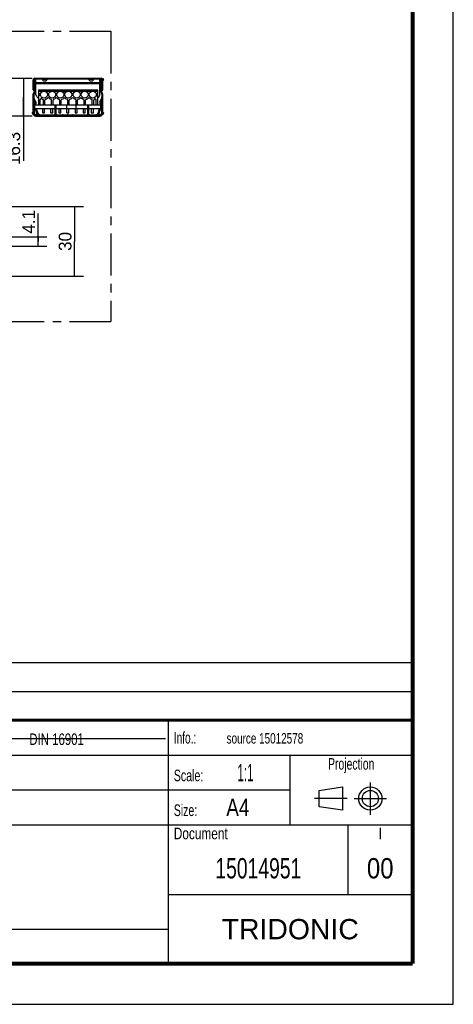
# Model space of a CAD drawing. Header units: millimetres. Extents: x 0 to 210, y 0 to 297.
# Tile 6 of 18: x 135 to 210, y 0 to 170. Entities that reach past the tile are written whole.
import ezdxf
from ezdxf.enums import TextEntityAlignment as Align

# ---------------------------------------------------------------- set-up
doc = ezdxf.new("R2010")
doc.units = ezdxf.units.MM
doc.header["$LTSCALE"] = 19.36
doc.linetypes.add('CENTER', pattern=[0.6, 0.375, -0.075, 0.075, -0.075])
doc.layers.get('0').update_dxf_attribs({"linetype": 'CONTINUOUS'})
for name, color, linetype in [('DEFAULT_1', 7, 'CENTER'), ('Z_DIM_2D', 7, 'CONTINUOUS'), ('Z_NOTICE', 7, 'CONTINUOUS')]:
    doc.layers.add(name, color=color, linetype=linetype)
doc.styles.get("Standard").update_dxf_attribs({"font": 'txt', "width": 0.7})
doc.styles.add('TEXTSTYLE_2', font='txt', dxfattribs={"width": 0.75})
doc.styles.add('TEXTSTYLE_3', font='tridonic-metric-print-light.otf')
doc.styles.add('TEXTSTYLE_5', font='arial.ttf')
doc.dimstyles.new('DIMSTYLE_2', dxfattribs={"dimtxt": 2.2, "dimasz": 3.5, "dimexe": 1.5, "dimexo": 0, "dimgap": 0.55, "dimtad": 1, "dimdec": 4, "dimlfac": 2.5, "dimdsep": 46, "dimtxsty": 'TEXTSTYLE_3', "dimblk": '_FILLED', "dimblk1": '_FILLED', "dimblk2": '_FILLED', "dimcen": 0.09, "dimclrt": 5, "dimadec": 4, "dimazin": 2, "dimtp": 0.1, "dimtm": 0.1, "dimtfac": 1, "dimtdec": 4, "dimtofl": 0, "dimtmove": 0, "dimatfit": 3, "dimldrblk": '_FILLED', "dimfxl": 1, "dimtolj": 1, "dimarcsym": 0})
doc.dimstyles.new('DIMSTYLE_3', dxfattribs={"dimtxt": 2.2, "dimasz": 3.5, "dimexe": 1.5, "dimexo": 0, "dimgap": 0.55, "dimtad": 1, "dimdec": 4, "dimlfac": 2.5, "dimdsep": 46, "dimtxsty": 'TEXTSTYLE_3', "dimblk": '_FILLED', "dimblk1": '_FILLED', "dimblk2": '_FILLED', "dimcen": 0.09, "dimclrt": 5, "dimadec": 4, "dimazin": 2, "dimtp": 0.2, "dimtm": 0.2, "dimtfac": 1, "dimtdec": 4, "dimtofl": 0, "dimtmove": 0, "dimatfit": 3, "dimldrblk": '_FILLED', "dimfxl": 1, "dimtolj": 1, "dimarcsym": 0})

# ---------------------------------------------------------------- blocks, each defined once
blk = doc.blocks.new('PROJEKTIONSMETHODE_BL0', base_point=(192.31, 35.47))
at = {"color": 2, "linetype": 'CONTINUOUS'}
for p, q in [((186.91, 36.87), (190.91, 37.47)), ((190.91, 37.47), (190.91, 33.47)), ((186.91, 34.07), (186.91, 36.87)), ((190.91, 33.47), (186.91, 34.07))]:
    blk.add_line(p, q, dxfattribs=at)
for radius in [2, 1.4]:
    blk.add_circle((195.71, 35.47), radius, dxfattribs=at)
at = {"layer": 'DEFAULT_1', "color": 2, "linetype": 'CENTER'}
for p, q in [((195.71, 38.27), (195.71, 32.67)), ((191.71, 35.47), (186.11, 35.47)), ((192.91, 35.47), (198.5, 35.47))]:
    blk.add_line(p, q, dxfattribs=at)
blk = doc.blocks.new('*D3')
at = {"layer": 'Z_DIM_2D', "color": 2, "linetype": 'CONTINUOUS'}
for p, q in [((138.48, 131.53), (138.48, 136.36)), ((132.48, 132.35), (139.98, 132.35)), ((138.48, 132.35), (138.48, 131.53)), ((138.48, 130.71), (138.48, 131.53)), ((132.48, 130.71), (139.98, 130.71))]:
    blk.add_line(p, q, dxfattribs=at)
at = {"layer": 'Z_DIM_2D', "color": 5, "linetype": 'CONTINUOUS', "style": 'TEXTSTYLE_3'}
blk.add_text('4.1', height=2.2, rotation=90, dxfattribs=at).set_placement((137.93, 132.87))
blk = doc.blocks.new('_FILLED')
at = {"color": 0, "linetype": 'BYBLOCK'}
blk.add_solid([(0, 0), (-1, 0.125), (-1, -0.125)], dxfattribs=at)
blk = doc.blocks.new('_NONE')
blk = doc.blocks.new('*D4')
at = {"layer": 'Z_DIM_2D', "color": 2, "linetype": 'CONTINUOUS'}
for p, q in [((133.05, 137.53), (146.27, 137.53)), ((144.77, 137.53), (144.77, 131.53)), ((144.77, 125.53), (144.77, 131.53)), ((133.05, 125.53), (146.27, 125.53))]:
    blk.add_line(p, q, dxfattribs=at)
at = {"layer": 'Z_DIM_2D', "color": 5, "linetype": 'CONTINUOUS', "style": 'TEXTSTYLE_3'}
blk.add_text('30', height=2.2, rotation=90, dxfattribs=at).set_placement((144.22, 131.53), align=Align.CENTER)
blk = doc.blocks.new('*D7')
at = {"layer": 'Z_DIM_2D', "color": 2, "linetype": 'CONTINUOUS'}
for p, q in [((120.29, 159.68), (137.43, 159.68)), ((135.93, 159.68), (135.93, 156.42)), ((135.93, 153.16), (135.93, 156.42)), ((135.93, 156.42), (135.93, 145.44)), ((133.05, 153.16), (137.43, 153.16))]:
    blk.add_line(p, q, dxfattribs=at)
at = {"layer": 'Z_DIM_2D', "color": 5, "linetype": 'CONTINUOUS', "style": 'TEXTSTYLE_3'}
blk.add_text('16.3', height=2.2, rotation=90, dxfattribs=at).set_placement((135.38, 150.42), align=Align.RIGHT)

msp = doc.modelspace()

# ---------------------------------------------------------------- linework, layer by layer
at = {"color": 2, "linetype": 'CONTINUOUS'}
for p, q in [((210, 0), (210, 297)), ((6.913619, 58.960154), (202.913619, 58.960154)), ((202.913619, 48.960154), (202.913619, 58.960154)), ((6.913619, 53.960154), (202.913619, 53.960154)), ((6.913546, 48.960131), (202.913546, 48.960131)), ((6.913619, 48.960154), (202.913619, 48.960154)), ((160.913546, 6.960131), (160.913546, 48.960131)), ((202.913546, 6.960131), (202.913546, 48.960131)), ((6.913546, 42.960131), (202.913546, 42.960131)), ((181.913546, 30.960131), (181.913546, 42.960131)), ((6.913546, 36.960131), (181.913546, 36.960131)), ((6.913546, 30.960131), (202.913546, 30.960131)), ((191.913546, 18.960131), (191.913546, 30.960131)), ((160.913546, 18.960131), (202.913546, 18.960131)), ((6.913546, 12.960131), (160.913546, 12.960131)), ((6.913546, 6.960131), (202.913546, 6.960131)), ((0, 0), (210, 0))]:
    msp.add_line(p, q, dxfattribs=at)
at = {"color": 9, "linetype": 'CONTINUOUS'}
for p, q in [((137.895667, 159.677702), (137.895667, 159.517702)), ((137.975667, 159.677702), (137.975667, 159.517702)), ((138.095667, 159.595692), (139.215667, 159.595692)), ((140.015667, 159.595692), (147.215667, 159.595692)), ((148.015667, 159.595692), (149.135667, 159.595692)), ((149.255667, 159.677702), (149.255667, 159.517702)), ((149.335667, 159.677702), (149.335667, 159.517702)), ((137.775667, 159.397702), (137.615667, 159.397702)), ((137.615667, 159.09025), (137.775667, 159.09025)), ((137.615667, 158.387996), (137.775667, 158.387996)), ((137.615667, 158.218291), (137.775667, 158.218291)), ((137.615667, 157.997702), (137.775667, 157.997702)), ((137.929667, 158.445933), (137.775667, 158.445933)), ((137.935667, 158.16309), (137.775667, 158.16309)), ((137.790589, 159.183974), (137.94998, 159.17003)), ((137.941903, 159.077702), (137.975667, 159.077702)), ((137.966785, 159.24023), (138.003956, 159.225454)), ((138.095667, 158.952844), (149.135667, 158.952844)), ((138.095667, 158.754854), (149.135667, 158.754854)), ((149.231667, 159.077702), (149.215667, 159.077702)), ((149.440746, 159.183974), (149.281355, 159.17003)), ((149.295667, 158.16309), (149.455667, 158.16309)), ((149.301668, 158.445933), (149.455667, 158.445933)), ((149.455667, 159.397702), (149.615667, 159.397702)), ((149.615667, 159.09025), (149.455667, 159.09025)), ((149.615667, 158.387996), (149.455667, 158.387996)), ((149.615667, 158.218291), (149.455667, 158.218291)), ((149.615667, 157.997702), (149.455667, 157.997702)), ((137.615667, 156.918879), (137.775667, 156.918879)), ((137.709393, 157.145153), (137.82253, 157.032016)), ((137.728805, 157.164565), (137.841942, 157.051428)), ((137.775667, 157.277702), (137.935667, 157.277702)), ((138.575711, 157.577702), (148.735711, 157.577702)), ((138.575711, 157.467407), (148.735711, 157.467407)), ((139.204973, 157.382555), (138.575712, 157.382555)), ((138.907276, 156.974859), (138.575726, 156.974859)), ((138.91906, 156.692016), (138.57573, 156.692016)), ((140.604973, 157.382555), (139.786452, 157.382555)), ((140.31906, 156.692016), (140.0724, 156.692016)), ((140.307276, 156.974859), (140.084177, 156.974859)), ((142.004973, 157.382555), (141.186452, 157.382555)), ((141.71906, 156.692016), (141.4724, 156.692016)), ((141.707276, 156.974859), (141.484177, 156.974859)), ((142.586452, 157.382555), (143.404973, 157.382555)), ((142.8724, 156.692016), (143.11906, 156.692016)), ((142.884177, 156.974859), (143.107276, 156.974859)), ((144.804973, 157.382555), (143.986452, 157.382555)), ((144.51906, 156.692016), (144.2724, 156.692016)), ((144.507276, 156.974859), (144.284177, 156.974859)), ((146.204973, 157.382555), (145.386452, 157.382555)), ((145.91906, 156.692016), (145.6724, 156.692016)), ((145.907276, 156.974859), (145.684177, 156.974859)), ((147.604973, 157.382555), (146.786452, 157.382555)), ((147.31906, 156.692016), (147.0724, 156.692016)), ((147.307276, 156.974859), (147.084177, 156.974859)), ((148.735712, 157.382555), (148.186452, 157.382555)), ((148.73573, 156.692016), (148.4724, 156.692016)), ((148.735726, 156.974859), (148.484177, 156.974859)), ((149.455667, 157.277702), (149.295667, 157.277702)), ((149.50253, 157.164565), (149.389393, 157.051428)), ((149.521942, 157.145153), (149.408805, 157.032016)), ((149.615667, 156.918879), (149.455667, 156.918879)), ((137.615667, 155.297702), (137.775667, 155.297702)), ((137.775667, 154.757702), (137.615667, 154.757702)), ((137.775667, 155.104369), (137.791143, 155.083735)), ((137.775667, 154.997702), (137.815667, 154.997702)), ((137.775667, 154.537702), (137.815667, 154.537702)), ((137.811113, 155.064146), (137.83339, 155.030924)), ((137.937628, 155.148982), (137.959906, 155.115759)), ((138.095789, 155.625087), (138.059923, 155.607376)), ((138.100374, 155.280484), (138.06405, 155.297234)), ((141.435667, 154.957702), (141.595667, 154.957702)), ((147.035667, 154.957702), (147.195667, 154.957702)), ((149.130961, 155.280484), (149.167285, 155.297234)), ((149.135546, 155.625087), (149.171412, 155.607376)), ((149.293707, 155.148982), (149.271429, 155.115759)), ((149.420222, 155.064146), (149.397945, 155.030924)), ((149.455667, 154.997702), (149.415667, 154.997702)), ((149.455667, 154.537702), (149.415667, 154.537702)), ((149.455667, 155.104369), (149.440192, 155.083735)), ((149.615667, 155.297702), (149.455667, 155.297702)), ((149.455667, 154.757702), (149.615667, 154.757702)), ((137.615667, 153.637702), (137.775667, 153.637702)), ((137.809761, 154.351183), (137.813867, 154.342247)), ((137.849589, 153.577846), (137.849591, 154.291048)), ((137.895667, 154.417702), (137.895667, 154.457702)), ((137.987054, 154.417702), (137.987054, 154.457702)), ((138.003324, 154.305912), (138.011435, 154.282414)), ((138.011435, 154.282414), (138.018543, 154.257317)), ((138.018543, 154.257317), (138.036466, 154.257317)), ((138.031798, 154.272189), (138.036464, 154.257324)), ((138.040433, 154.247724), (138.247795, 153.473838)), ((138.287449, 153.377905), (138.049589, 153.377846)), ((138.095667, 153.157702), (138.095667, 153.317702)), ((138.180239, 154.269466), (138.218876, 154.279818)), ((138.297181, 153.38089), (138.287478, 153.377846)), ((138.30816, 153.792058), (138.346797, 153.80241)), ((138.926352, 153.317702), (138.926352, 153.357702)), ((139.015667, 153.157702), (139.015667, 153.317702)), ((141.595667, 153.477702), (141.435667, 153.477702)), ((142.875667, 153.157702), (142.875667, 153.317702)), ((144.355667, 153.157702), (144.355667, 153.317702)), ((147.195667, 153.477702), (147.035667, 153.477702)), ((148.215667, 153.157702), (148.215667, 153.317702)), ((148.304983, 153.317702), (148.304983, 153.357702)), ((148.923175, 153.792058), (148.884538, 153.80241)), ((148.934165, 153.380879), (148.943872, 153.377833)), ((148.935034, 153.371661), (148.943858, 153.377847)), ((148.943858, 153.377847), (149.181746, 153.377846)), ((148.98354, 153.473838), (149.191014, 154.248141)), ((149.051096, 154.269466), (149.012459, 154.279818)), ((149.135667, 153.157702), (149.135667, 153.317702)), ((149.194869, 154.257317), (149.212792, 154.257317)), ((149.2199, 154.282417), (149.212792, 154.257317)), ((149.228012, 154.305916), (149.2199, 154.282417)), ((149.225449, 154.332248), (149.232211, 154.343827)), ((149.244281, 154.417702), (149.244281, 154.457702)), ((149.335667, 154.417702), (149.335667, 154.457702)), ((149.381746, 154.291048), (149.381746, 153.577846)), ((149.432865, 154.381036), (149.436265, 154.392066)), ((149.615667, 153.637702), (149.455667, 153.637702))]:
    msp.add_line(p, q, dxfattribs=at)
at = {"color": 7, "linetype": 'CONTINUOUS'}
for p, q in [((137.895667, 159.677702), (149.335667, 159.677702)), ((138.095667, 156.827862), (138.095667, 159.677702)), ((139.215667, 159.677702), (139.215667, 159.475692)), ((140.015667, 159.677702), (140.015667, 159.475692)), ((147.215667, 159.677702), (147.215667, 159.475692)), ((148.015667, 159.677702), (148.015667, 159.475692)), ((149.135667, 156.827862), (149.135667, 159.677702)), ((137.615667, 157.677702), (137.615667, 159.397702)), ((137.615667, 159.277702), (137.775667, 159.277702)), ((137.775667, 159.397702), (137.775667, 159.279242)), ((137.775667, 159.277702), (137.775667, 159.027338)), ((137.775667, 158.16309), (137.775667, 158.999448)), ((137.775667, 158.999448), (137.935667, 158.999448)), ((137.775667, 157.997702), (137.775667, 157.277702)), ((137.775691, 159.319828), (137.798243, 159.271463)), ((137.776885, 159.027338), (137.804038, 159.337702)), ((137.776885, 159.027338), (137.936276, 159.013393)), ((137.804038, 159.337702), (137.96343, 159.323757)), ((137.895667, 159.517702), (138.095667, 159.517702)), ((137.929667, 158.40309), (137.929667, 158.788321)), ((138.095667, 158.788321), (137.929667, 158.788321)), ((137.935667, 158.40309), (137.929667, 158.40309)), ((137.935667, 158.999448), (137.935667, 158.788321)), ((137.935667, 158.40309), (137.935667, 157.277702)), ((137.936276, 159.013393), (137.96343, 159.323757)), ((137.975667, 159.077702), (137.975667, 158.788321)), ((137.97567, 158.890971), (138.016372, 158.803685)), ((138.015667, 159.517702), (138.015667, 158.788321)), ((139.215667, 159.517702), (140.015667, 159.517702)), ((139.215667, 159.475692), (139.218658, 159.441356)), ((147.215667, 159.517702), (148.015667, 159.517702)), ((147.215667, 159.475692), (147.218658, 159.441356)), ((149.135667, 159.517702), (149.335667, 159.517702)), ((149.301668, 158.788321), (149.135667, 158.788321)), ((149.215667, 159.517702), (149.215667, 158.788321)), ((149.255665, 158.890971), (149.231661, 158.839494)), ((149.231667, 158.788321), (149.231667, 159.077702)), ((149.295667, 158.951702), (149.255667, 158.951702)), ((149.255667, 158.951702), (149.255667, 158.788321)), ((149.427296, 159.337702), (149.267905, 159.323757)), ((149.295059, 159.013393), (149.267905, 159.323757)), ((149.295667, 158.976756), (149.286071, 158.956177)), ((149.45445, 159.027338), (149.295059, 159.013393)), ((149.455667, 158.999448), (149.295667, 158.999448)), ((149.295667, 158.999448), (149.295667, 158.788321)), ((149.295667, 158.40309), (149.301668, 158.40309)), ((149.295667, 157.277702), (149.295667, 158.40309)), ((149.301668, 158.788321), (149.301668, 158.40309)), ((149.45445, 159.027338), (149.427296, 159.337702)), ((149.455644, 159.319828), (149.433092, 159.271463)), ((149.455667, 159.027338), (149.455667, 159.397702)), ((149.615667, 159.277702), (149.455667, 159.277702)), ((149.455667, 158.16309), (149.455667, 158.999448)), ((149.455667, 157.277702), (149.455667, 157.997702)), ((149.615667, 157.677702), (149.615667, 159.397702)), ((137.615667, 157.677702), (137.775667, 157.677702)), ((137.615667, 153.637702), (137.615667, 156.918879)), ((137.728805, 157.164565), (137.709393, 157.145153)), ((137.775667, 156.201702), (137.775667, 156.918879)), ((137.775667, 156.485434), (137.815667, 156.485434)), ((137.775667, 156.201702), (137.815667, 156.201702)), ((137.783936, 156.166281), (137.819802, 156.183991)), ((137.815667, 156.201702), (137.815667, 156.485434)), ((138.095789, 155.625087), (137.819802, 156.183991)), ((137.841942, 157.051428), (137.82253, 157.032016)), ((138.122462, 156.727862), (138.315061, 156.394273)), ((138.488266, 156.294273), (138.57573, 156.294273)), ((138.57573, 155.097702), (138.575708, 157.657702)), ((138.575708, 157.657702), (148.735708, 157.657702)), ((148.73573, 155.097702), (148.735708, 157.657702)), ((148.73573, 156.294273), (148.743069, 156.294273)), ((148.916274, 156.394273), (149.108873, 156.727862)), ((149.135546, 155.625087), (149.411533, 156.183991)), ((149.408805, 157.032016), (149.389393, 157.051428)), ((149.447399, 156.166281), (149.411533, 156.183991)), ((149.455667, 156.485434), (149.415667, 156.485434)), ((149.415667, 156.485434), (149.415667, 156.201702)), ((149.455667, 156.201702), (149.415667, 156.201702)), ((149.615667, 157.677702), (149.455667, 157.677702)), ((149.455667, 156.918879), (149.455667, 156.201702)), ((149.521942, 157.145153), (149.50253, 157.164565)), ((149.615667, 153.637702), (149.615667, 156.918879)), ((137.775667, 155.157702), (137.615667, 155.157702)), ((137.775667, 156.166281), (137.775667, 153.637702)), ((137.775667, 155.880935), (137.841942, 155.813109)), ((137.775667, 155.808631), (137.841938, 155.670023)), ((137.841929, 155.287398), (137.775667, 155.237702)), ((137.841925, 155.121494), (137.775667, 155.072228)), ((137.853656, 156.02509), (137.783936, 156.166281)), ((137.937628, 155.148982), (137.811113, 155.064146)), ((137.815667, 154.997702), (137.815667, 154.537702)), ((137.959906, 155.115759), (137.83339, 155.030924)), ((137.841942, 155.813109), (137.841925, 155.121494)), ((137.890689, 156.040437), (137.854824, 156.022726)), ((138.059923, 155.607376), (137.854824, 156.022726)), ((137.935667, 154.457702), (137.935667, 155.097702)), ((137.935667, 155.097702), (149.295667, 155.097702)), ((138.81573, 155.097702), (138.81573, 155.951335)), ((139.40573, 155.097702), (139.40573, 155.868156)), ((139.64573, 155.097702), (139.64573, 155.868156)), ((140.80573, 155.097702), (140.80573, 155.868156)), ((141.04573, 155.097702), (141.04573, 155.868156)), ((141.435667, 155.037702), (141.595667, 155.037702)), ((141.435667, 153.477702), (141.435667, 155.037702)), ((141.595667, 153.477702), (141.595667, 155.037702)), ((142.20573, 155.097702), (142.20573, 155.868156)), ((142.44573, 155.097702), (142.44573, 155.868156)), ((143.435602, 153.717702), (143.435667, 155.097702)), ((143.60573, 155.097702), (143.60573, 155.868156)), ((143.84573, 155.097702), (143.84573, 155.868156)), ((145.00573, 155.097702), (145.00573, 155.868156)), ((145.035667, 154.457702), (145.035667, 155.097702)), ((145.24573, 155.097702), (145.24573, 155.868156)), ((146.40573, 155.097702), (146.40573, 155.868156)), ((146.64573, 155.097702), (146.64573, 155.868156)), ((147.035667, 155.037702), (147.195667, 155.037702)), ((147.035667, 153.477702), (147.035667, 155.037702)), ((147.195667, 153.477702), (147.195667, 155.037702)), ((147.80573, 155.097702), (147.80573, 155.868156)), ((148.04573, 155.097702), (148.04573, 155.868156)), ((148.49573, 155.097702), (148.49573, 155.885745)), ((149.447399, 156.166281), (149.171412, 155.607376)), ((149.397945, 155.030924), (149.271429, 155.115759)), ((149.420222, 155.064146), (149.293707, 155.148982)), ((149.295667, 154.457702), (149.295667, 155.097702)), ((149.340646, 156.040437), (149.376511, 156.022726)), ((149.389393, 155.813109), (149.455667, 155.880935)), ((149.38941, 155.121494), (149.389393, 155.813109)), ((149.455667, 155.808631), (149.389397, 155.670023)), ((149.389406, 155.287398), (149.455667, 155.237702)), ((149.455667, 155.072228), (149.38941, 155.121494)), ((149.415667, 154.537702), (149.415667, 154.997702)), ((149.455667, 153.637702), (149.455667, 156.166281)), ((149.455667, 155.157702), (149.615667, 155.157702)), ((137.775667, 154.396653), (138.054745, 154.330677)), ((137.895667, 154.457702), (141.435667, 154.457702)), ((137.895667, 154.417702), (137.987054, 154.417702)), ((138.054745, 154.330677), (138.333612, 153.357702)), ((138.095667, 153.317702), (149.135667, 153.317702)), ((138.095667, 153.157702), (149.135667, 153.157702)), ((138.180239, 154.269466), (138.30816, 153.792058)), ((138.218876, 154.279818), (138.346797, 153.80241)), ((138.703642, 153.357702), (138.333612, 153.357702)), ((138.926352, 153.357702), (141.459578, 153.357702)), ((139.23567, 154.457702), (139.23567, 153.717702)), ((139.23567, 153.717702), (139.59567, 153.717702)), ((139.415667, 153.157702), (139.415667, 153.317702)), ((139.59567, 153.717702), (139.59567, 154.457702)), ((140.635602, 154.457702), (140.635602, 153.717702)), ((140.635602, 153.717702), (140.995602, 153.717702)), ((140.995602, 153.717702), (140.995602, 154.457702)), ((141.595667, 154.457702), (147.035667, 154.457702)), ((141.650369, 153.357702), (142.681416, 153.357702)), ((142.03567, 154.457702), (142.03567, 153.717702)), ((142.03567, 153.717702), (142.39567, 153.717702)), ((142.39567, 153.717702), (142.39567, 154.457702)), ((142.795667, 153.437702), (142.62429, 153.317702)), ((142.796167, 153.417654), (142.795667, 153.437702)), ((142.795667, 153.157702), (142.795667, 153.317702)), ((142.797665, 153.397622), (142.796167, 153.417654)), ((142.803629, 153.357702), (143.501416, 153.357702)), ((143.435602, 153.717702), (143.795602, 153.717702)), ((143.615667, 153.437702), (143.44429, 153.317702)), ((143.615667, 153.437702), (143.787045, 153.317702)), ((143.729919, 153.357702), (144.427706, 153.357702)), ((143.795602, 153.717702), (143.795602, 154.457702)), ((144.435667, 153.437702), (144.607045, 153.317702)), ((144.435667, 153.157702), (144.435667, 153.317702)), ((144.549919, 153.357702), (147.059578, 153.357702)), ((144.83567, 154.457702), (144.83567, 153.717702)), ((144.83567, 153.717702), (145.19567, 153.717702)), ((145.19567, 153.717702), (145.19567, 154.457702)), ((146.235602, 154.457702), (146.235602, 153.717702)), ((146.235602, 153.717702), (146.595602, 153.717702)), ((146.595602, 153.717702), (146.595602, 154.457702)), ((147.195667, 154.457702), (149.335667, 154.457702)), ((147.250369, 153.357702), (148.304983, 153.357702)), ((147.63567, 154.457702), (147.63567, 153.717702)), ((147.63567, 153.717702), (147.99567, 153.717702)), ((147.815667, 153.157702), (147.815667, 153.317702)), ((147.99567, 153.717702), (147.99567, 154.457702)), ((148.527693, 153.357702), (148.897723, 153.357702)), ((148.884538, 153.80241), (149.012459, 154.279818)), ((148.897723, 153.357702), (149.17659, 154.330677)), ((148.923175, 153.792058), (149.051096, 154.269466)), ((149.17659, 154.330677), (149.455667, 154.396653)), ((149.244281, 154.417702), (149.335667, 154.417702)), ((7.100278, 45.828668), (160.431037, 45.819166))]:
    msp.add_line(p, q, dxfattribs=at)
for points, const_width in [([(203, 7), (203, 290)], 0.7), ([(7, 49), (203, 49)], 0.5), ([(7, 7), (203, 7)], 0.7)]:
    msp.add_lwpolyline(points, dxfattribs=dict(at, const_width=const_width))
for points in [[(139.218658, 159.441356), (139.227291, 159.408003), (139.241691, 159.375402), (139.261485, 159.344248), (139.2865, 159.315032), (139.316263, 159.288132), (139.35044, 159.263998), (139.388442, 159.242917), (139.429793, 159.225267), (139.473826, 159.211229), (139.519949, 159.20109), (139.567453, 159.194911), (139.615667, 159.192872), (139.663882, 159.194911), (139.711386, 159.20109), (139.757509, 159.211229), (139.801542, 159.225267), (139.842893, 159.242917), (139.880895, 159.263998), (139.915072, 159.288132), (139.944835, 159.315032), (139.96985, 159.344248), (139.989644, 159.375402), (140.004044, 159.408003), (140.012677, 159.441356), (140.015667, 159.475692)], [(147.218658, 159.441356), (147.227291, 159.408003), (147.241691, 159.375402), (147.261485, 159.344248), (147.2865, 159.315032), (147.316263, 159.288132), (147.35044, 159.263998), (147.388442, 159.242917), (147.429793, 159.225267), (147.473826, 159.211229), (147.519949, 159.20109), (147.567453, 159.194911), (147.615667, 159.192872), (147.663882, 159.194911), (147.711386, 159.20109), (147.757509, 159.211229), (147.801542, 159.225267), (147.842893, 159.242917), (147.880895, 159.263998), (147.915072, 159.288132), (147.944835, 159.315032), (147.96985, 159.344248), (147.989644, 159.375402), (148.004044, 159.408003), (148.012677, 159.441356), (148.015667, 159.475692)], [(142.803647, 153.357602), (142.80016, 153.377601), (142.797665, 153.397622)], [(142.813576, 153.317702), (142.808121, 153.337637), (142.803647, 153.357602)], [(144.43367, 153.397622), (144.431175, 153.377601), (144.427688, 153.357602), (144.423214, 153.337637), (144.419006, 153.322261)], [(144.435667, 153.437702), (144.435168, 153.417655), (144.43367, 153.397622)]]:
    msp.add_lwpolyline(points, dxfattribs=at)
at = {"color": 9, "linetype": 'CONTINUOUS'}
for points in [[(137.775667, 153.637702), (137.777967, 153.62507), (137.78478, 153.612922), (137.795843, 153.601724), (137.810734, 153.591906), (137.828881, 153.583843), (137.849589, 153.577846)], [(137.79507, 154.392066), (137.79847, 154.381035), (137.802065, 154.370542), (137.805827, 154.360606), (137.809761, 154.351183)], [(137.813867, 154.342247), (137.818158, 154.333769), (137.82264, 154.325727), (137.827353, 154.318083)], [(137.827353, 154.318083), (137.832321, 154.310812), (137.83763, 154.303889), (137.843397, 154.297285), (137.84959, 154.291047)], [(137.863514, 154.375886), (137.862032, 154.357866), (137.859193, 154.337577), (137.855026, 154.315222), (137.849573, 154.291025)], [(137.849589, 153.577846), (137.851428, 153.551119), (137.856589, 153.525403), (137.86518, 153.500498), (137.876875, 153.477008), (137.891488, 153.455384), (137.908712, 153.435883), (137.928288, 153.418847), (137.949887, 153.404473), (137.973239, 153.393019), (137.997904, 153.384643), (138.023288, 153.379615), (138.049589, 153.377846)], [(137.849591, 154.291048), (137.890904, 154.27629), (137.932833, 154.265749), (137.97538, 154.259425), (138.018543, 154.257317)], [(137.984379, 154.347312), (137.994279, 154.327608), (138.003324, 154.305912)], [(137.999126, 154.343826), (138.007024, 154.330159), (138.014215, 154.316037), (138.020704, 154.301628)], [(138.020704, 154.301628), (138.026548, 154.286999), (138.031798, 154.272189)], [(138.072834, 154.267563), (138.064101, 154.265408), (138.055118, 154.262979), (138.0459, 154.26028), (138.036466, 154.257317)], [(138.036466, 154.257317), (138.037682, 154.255041), (138.038748, 154.252683), (138.039665, 154.250244), (138.040433, 154.247724)], [(138.078894, 154.246423), (138.069591, 154.24708), (138.06007, 154.247516), (138.050346, 154.247728), (138.040434, 154.247718)], [(138.095667, 153.317702), (138.086424, 153.31953), (138.077461, 153.324958), (138.069054, 153.33382), (138.061457, 153.345848), (138.054902, 153.360674), (138.049589, 153.377846)], [(138.301149, 153.470967), (138.288478, 153.472349), (138.275334, 153.47329), (138.261758, 153.473787), (138.247795, 153.473838)], [(138.247795, 153.473838), (138.255464, 153.448621), (138.264629, 153.424226), (138.275291, 153.400654), (138.287449, 153.377905)], [(138.287442, 153.377871), (138.296307, 153.371658), (138.305457, 153.365953), (138.314807, 153.360794), (138.324508, 153.356013), (138.33469, 153.351491), (138.345383, 153.347222), (138.356663, 153.343172), (138.368541, 153.339352)], [(138.324836, 153.388322), (138.315878, 153.386134), (138.306654, 153.383655), (138.297181, 153.38089)], [(138.368541, 153.339352), (138.381048, 153.335765), (138.394211, 153.332425), (138.408058, 153.329349)], [(138.408058, 153.329349), (138.422614, 153.326557), (138.437899, 153.324078), (138.453954, 153.321941), (138.470805, 153.320185), (138.488509, 153.318854), (138.507137, 153.318001), (138.526649, 153.317702)], [(148.823311, 153.329356), (148.837162, 153.332434), (148.850329, 153.335777), (148.86284, 153.339366), (148.87472, 153.343188), (148.886001, 153.347241), (148.896694, 153.351512), (148.906875, 153.356036), (148.916573, 153.360817), (148.925912, 153.365973), (148.935034, 153.371661)], [(148.906498, 153.388317), (148.91546, 153.386126), (148.924689, 153.383645), (148.934165, 153.380879)], [(148.930186, 153.470966), (148.942857, 153.472349), (148.956001, 153.47329), (148.969577, 153.473787), (148.98354, 153.473838)], [(148.943858, 153.377847), (148.955979, 153.400502), (148.966633, 153.424052), (148.97582, 153.448498), (148.98354, 153.473838)], [(149.135667, 153.317702), (149.144914, 153.31953), (149.153878, 153.324957), (149.162287, 153.33382), (149.169883, 153.345847), (149.176436, 153.360673), (149.181746, 153.377846)], [(149.190901, 154.247718), (149.180989, 154.247728), (149.171265, 154.247516), (149.161744, 154.24708), (149.152441, 154.246423)], [(149.194869, 154.257317), (149.185435, 154.260281), (149.176217, 154.26298), (149.167234, 154.265409), (149.158501, 154.267565)], [(149.181746, 153.377846), (149.208053, 153.379619), (149.23343, 153.384643), (149.258063, 153.393001), (149.28139, 153.404439), (149.303014, 153.418829), (149.322621, 153.435881), (149.339841, 153.45537), (149.354444, 153.476982), (149.366146, 153.500481), (149.374745, 153.525399), (149.379908, 153.551119), (149.381746, 153.577846)], [(149.191014, 154.248141), (149.191743, 154.250475), (149.192628, 154.252783), (149.193671, 154.255064), (149.194869, 154.257317)], [(149.194868, 154.257316), (149.200395, 154.274713), (149.206274, 154.290883), (149.212437, 154.305815)], [(149.212437, 154.305815), (149.21884, 154.319579), (149.225449, 154.332248)], [(149.212792, 154.257317), (149.230833, 154.257702), (149.24858, 154.258775), (149.266029, 154.260548), (149.283198, 154.262987), (149.300097, 154.266063), (149.316758, 154.269777), (149.333194, 154.274107), (149.34947, 154.279084), (149.365662, 154.284734), (149.381746, 154.291048)], [(149.246956, 154.347312), (149.237057, 154.32761), (149.228012, 154.305916)], [(149.367815, 154.375884), (149.369294, 154.357872), (149.372131, 154.337589), (149.376295, 154.31524), (149.381746, 154.291048)], [(149.381746, 154.291048), (149.387939, 154.297286), (149.393705, 154.303889), (149.399014, 154.310812), (149.403982, 154.318084)], [(149.455667, 153.637702), (149.453367, 153.62507), (149.446555, 153.612922), (149.435491, 153.601725), (149.4206, 153.591906), (149.402453, 153.583844), (149.381746, 153.577846)], [(149.403982, 154.318084), (149.408695, 154.325727), (149.413177, 154.33377), (149.417468, 154.342248), (149.421574, 154.351185)], [(149.421574, 154.351185), (149.425509, 154.360608), (149.429271, 154.370544), (149.432865, 154.381036)]]:
    msp.add_lwpolyline(points, dxfattribs=at)
at = {"color": 7, "linetype": 'CONTINUOUS'}
for centre in [(139.49573, 156.857702), (140.89573, 156.857702), (142.29573, 156.857702), (143.69573, 156.857702), (145.09573, 156.857702), (146.49573, 156.857702), (147.89573, 156.857702)]:
    msp.add_circle(centre, 0.6, dxfattribs=at)
for centre, radius, start, end in [((137.895667, 159.397702), 0.28, 90, 180), ((149.335667, 159.397702), 0.28, 0, 90), ((137.895667, 159.397702), 0.12, 90, 180), ((138.095667, 158.999448), 0.32, 175, 180), ((137.775667, 159.397702), 0.16, 334.01261914, 48.02022361), ((138.095667, 158.999448), 0.16, 175, 180), ((138.375667, 159.077702), 0.44, 144.90319877, 162.68644326), ((138.375667, 159.077702), 0.4, 154.15806724, 180), ((148.791667, 159.077702), 0.44, 0, 15.49873276), ((149.135667, 158.999448), 0.16, 0, 5), ((149.335667, 159.397702), 0.12, 0, 90), ((149.135667, 158.999448), 0.32, 0, 5), ((149.615667, 159.397702), 0.16, 270, 106.82241739), ((137.775667, 157.677702), 0.16, 180, 270), ((137.935667, 156.918879), 0.32, 135, 180), ((137.615667, 157.277702), 0.16, 315, 360), ((137.935667, 156.918879), 0.16, 135, 180), ((137.855667, 156.201702), 0.08, 180, 206.280126), ((137.855667, 156.201702), 0.04, 180, 206.280126), ((137.615667, 157.277702), 0.32, 315, 360), ((138.295667, 156.827862), 0.2, 180, 210), ((138.488266, 156.494273), 0.2, 210, 270), ((139.52573, 156.857702), 0.84, 287.92021313, 312.3049897), ((140.22573, 156.088546), 0.2, 47.69501031, 132.30498972), ((140.92573, 156.857702), 0.84, 227.69501031, 252.07978688), ((140.92573, 156.857702), 0.84, 287.92021313, 312.3049897), ((141.62573, 156.088546), 0.2, 47.69501031, 132.30498972), ((142.32573, 156.857702), 0.84, 227.69501031, 252.07978688), ((142.32573, 156.857702), 0.84, 287.92021313, 312.3049897), ((143.02573, 156.088546), 0.2, 47.69501031, 132.30498972), ((143.72573, 156.857702), 0.84, 227.69501031, 252.07978688), ((143.72573, 156.857702), 0.84, 287.92021313, 312.3049897), ((144.42573, 156.088546), 0.2, 47.69501031, 132.30498972), ((145.12573, 156.857702), 0.84, 227.69501031, 252.07978688), ((145.12573, 156.857702), 0.84, 287.92021313, 312.3049897), ((145.82573, 156.088546), 0.2, 47.69501031, 132.30498972), ((146.52573, 156.857702), 0.84, 227.69501031, 252.07978688), ((146.52573, 156.857702), 0.84, 287.92021313, 312.3049897), ((147.22573, 156.088546), 0.2, 47.69501031, 132.30498972), ((147.92573, 156.857702), 0.84, 227.69501031, 252.07978688), ((148.743069, 156.494273), 0.2, 270, 330), ((148.935667, 156.827862), 0.2, 330, 360), ((149.615667, 157.277702), 0.32, 180, 225), ((149.295667, 156.918879), 0.16, 0, 45), ((149.375667, 156.201702), 0.04, 333.719874, 360), ((149.375667, 156.201702), 0.08, 333.719874, 360), ((149.455667, 157.677702), 0.16, 270, 360), ((149.615667, 157.277702), 0.16, 180, 225), ((149.295667, 156.918879), 0.32, 0, 45), ((137.895667, 154.537702), 0.12, 180, 270), ((137.855667, 154.997702), 0.08, 123.84392843, 151.92196422), ((137.855667, 154.997702), 0.04, 123.84392843, 180), ((137.895667, 154.537702), 0.08, 180, 270), ((137.737133, 155.447983), 0.36, 303.84392843, 26.280126), ((137.737133, 155.447983), 0.4, 303.84392843, 26.280126), ((139.01573, 155.951335), 0.2, 60.63413565, 180.00000001), ((139.52573, 156.857702), 0.84, 240.63413565, 252.07978687), ((139.20573, 155.868156), 0.2, 0, 72.07978686), ((139.84573, 155.868156), 0.2, 107.92021313, 179.99999999), ((140.60573, 155.868156), 0.2, 0, 72.07978686), ((141.24573, 155.868156), 0.2, 107.92021313, 179.99999999), ((142.00573, 155.868156), 0.2, 0, 72.07978686), ((142.64573, 155.868156), 0.2, 107.92021313, 179.99999999), ((143.40573, 155.868156), 0.2, 0, 72.07978686), ((144.04573, 155.868156), 0.2, 107.92021313, 179.99999999), ((144.80573, 155.868156), 0.2, 0, 72.07978686), ((145.44573, 155.868156), 0.2, 107.92021313, 179.99999999), ((146.20573, 155.868156), 0.2, 0, 72.07978686), ((146.84573, 155.868156), 0.2, 107.92021313, 179.99999999), ((147.60573, 155.868156), 0.2, 0, 72.07978686), ((148.24573, 155.868156), 0.2, 107.92021313, 179.99999999), ((147.92573, 156.857702), 0.84, 287.92021313, 290.84059611), ((148.29573, 155.885745), 0.2, 0, 110.84059612), ((149.494202, 155.447983), 0.4, 153.719874, 236.15607157), ((149.494202, 155.447983), 0.36, 153.719874, 236.15607157), ((149.335667, 154.537702), 0.08, 270, 360), ((149.335667, 154.537702), 0.12, 270, 341.98313518), ((149.375667, 154.997702), 0.04, 0, 56.15607157), ((149.375667, 154.997702), 0.08, 0, 56.15607157), ((137.615667, 153.637702), 0.16, 90, 279.67373313), ((138.095667, 153.637702), 0.48, 180, 270), ((138.095667, 153.637702), 0.32, 180, 270), ((137.987054, 154.217702), 0.24, 15, 90), ((137.987054, 154.217702), 0.2, 15, 90), ((138.926352, 153.957702), 0.64, 195, 270), ((138.926352, 153.957702), 0.6, 195, 270), ((138.526649, 153.437702), 0.12, 221.81030817, 270), ((141.755667, 153.477702), 0.32, 180, 210.03992488), ((141.755667, 153.477702), 0.16, 180, 270), ((147.355667, 153.477702), 0.32, 180, 210.03992488), ((147.355667, 153.477702), 0.16, 180, 270), ((148.304983, 153.957702), 0.6, 270, 345), ((148.304983, 153.957702), 0.64, 270, 345), ((148.704686, 153.437702), 0.12, 270, 318.18969176), ((149.244281, 154.217702), 0.24, 97.57314412, 165), ((149.244281, 154.217702), 0.2, 90, 165), ((149.135667, 153.637702), 0.48, 270, 360), ((149.135667, 153.637702), 0.32, 270, 360), ((149.615667, 153.637702), 0.16, 260.32618307, 90)]:
    msp.add_arc(centre, radius, start, end, dxfattribs=at)
at = {"layer": 'DEFAULT_1', "color": 5, "linetype": 'CENTER'}
for p, q in [((50.967141, 167.757403), (150.98209, 167.757403)), ((150.98209, 167.757403), (150.98209, 117.743956)), ((50.967141, 117.743956), (150.98209, 117.743956))]:
    msp.add_line(p, q, dxfattribs=at)

# ---------------------------------------------------------------- block references
at = {"color": 2, "linetype": 'CONTINUOUS'}
msp.add_blockref('PROJEKTIONSMETHODE_BL0', (192.305085, 35.469747), dxfattribs=at)

# ---------------------------------------------------------------- texts
at = {"layer": 'Z_NOTICE', "color": 5, "linetype": 'CONTINUOUS', "style": 'TEXTSTYLE_2'}
for s, height, width, p in [('DIN 16901', 2, 0.73545, (136.958189, 44.710131)), ('Info.: ', 2, 0.64966, (161.851046, 44.960131)), ('1:1', 3, 0.5, (172.803427, 38.460131)), ('Scale:  ', 2, 0.684524, (161.851046, 38.460131)), ('Size: ', 2, 0.678571, (161.851046, 32.460131)), (' A4', 3, 0.809524, (169.993903, 32.460131)), ('Document', 2, 0.761905, (161.851046, 28.460131))]:
    msp.add_text(s, height=height, dxfattribs=dict(at, width=width)).set_placement(p)
at = {"layer": 'Z_NOTICE', "color": 5, "linetype": 'CONTINUOUS', "width": 0.709524}
msp.add_text('source 15012578', height=1.8, dxfattribs=at).set_placement((170.946284, 44.960131))
at = {"layer": 'Z_NOTICE', "color": 5, "linetype": 'CONTINUOUS', "style": 'TEXTSTYLE_2'}
for s, width, p in [('Projection', 0.671429, (192.413546, 40.460131)), ('I', 0.833333, (197.413546, 28.460131))]:
    msp.add_text(s, height=2, dxfattribs=dict(at, width=width)).set_placement(p, align=Align.CENTER)
at = {"layer": 'Z_NOTICE', "color": 7, "linetype": 'CONTINUOUS', "style": 'TEXTSTYLE_2'}
for s, width, p in [('15014951', 0.71131, (176.413546, 21.710131)), ('00', 0.880952, (197.413546, 21.710131))]:
    msp.add_text(s, height=3.5, dxfattribs=dict(at, width=width)).set_placement(p, align=Align.CENTER)
at = {"layer": 'Z_NOTICE', "color": 5, "linetype": 'CONTINUOUS', "style": 'TEXTSTYLE_5'}
msp.add_text('TRIDONIC', height=3.5, dxfattribs=at).set_placement((181.913546, 11.210131), align=Align.CENTER)

# ---------------------------------------------------------------- dimensions: what is measured, and where the dimension line sits
at = {"layer": 'Z_DIM_2D', "color": 2, "linetype": 'CONTINUOUS'}
for base, p1, p2, dimstyle, picture, middle in [((135.930472, 159.677702), (133.047496, 153.157702), (120.287496, 159.677702), 'DIMSTYLE_3', '*D7', (135.930472, 147.908783)), ((144.774203, 137.533984), (133.047496, 125.533984), (133.047496, 137.533984), 'DIMSTYLE_3', '*D4', (144.774203, 131.507686)), ((138.478012, 132.353984), (132.476118, 130.713984), (132.476118, 132.353984), 'DIMSTYLE_2', '*D3', (138.478012, 134.494742))]:
    dim = msp.add_linear_dim(base=base, p1=p1, p2=p2, angle=90, dimstyle=dimstyle, override={"dimblk1": 'NONE', "dimblk2": 'NONE', "dimsah": 1}, dxfattribs=at)
    dim.commit()
    dim.dimension.update_dxf_attribs({"geometry": picture, "text_midpoint": middle, "dimtype": 160})

doc.saveas('drawing.dxf')
